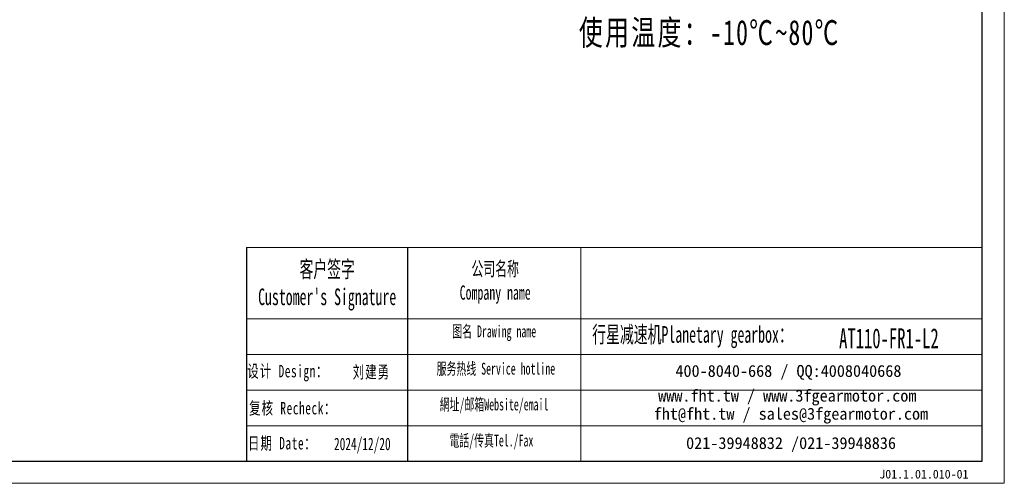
# Model space of a CAD drawing. Header units: millimetres. Extents: x 12 to 763, y 0 to 529.
# Tile 3 of 6: x 369 to 763, y 0 to 186. Entities that reach past the tile are written whole.
import ezdxf

# ---------------------------------------------------------------- set-up
doc = ezdxf.new("R2010")
doc.units = ezdxf.units.MM
doc.layers.add('6文字层', color=3, linetype='Continuous')
doc.layers.add('7标注层', color=4, linetype='Continuous')
for name, color, linetype, lineweight in [('SLD-0', 7, 'Continuous', 18), ('图框_外框线', 7, 'Continuous', 18), ('尺寸线层', 3, 'Continuous', 18)]:
    doc.layers.add(name, color=color, linetype=linetype, lineweight=lineweight)
doc.styles.add('SLDTEXTSTYLE4', font='SimSun.ttf', dxfattribs={"width": 0.611111})
doc.styles.get("Standard").update_dxf_attribs({"font": 'SimSun.ttf'})
doc.styles.add('标准', font='txt', dxfattribs={"width": 0.667})
doc.styles.add('样式 1', font='SimSun.ttf')

msp = doc.modelspace()

# ---------------------------------------------------------------- linework, layer by layer
msp.add_line((524.10371, 94.37549), (524.10371, 8.8887))
at = {"layer": '7标注层', "color": 0}
msp.add_line((459.61728, 94.37549), (459.61728, 8.90332), dxfattribs=at)
at = {"layer": '图框_外框线'}
for p, q in [((459.61728, 94.37549), (524.10371, 94.37549)), ((524.10371, 94.37549), (524.10371, 8.90332)), ((524.10371, 94.37549), (754.3388, 94.37549)), ((593.5835, 94.37549), (593.5835, 8.90332)), ((459.61728, 65.85336), (524.10371, 65.85336)), ((524.10371, 65.85336), (754.3388, 65.85336)), ((459.61728, 51.5923), (754.3388, 51.5923)), ((459.61728, 37.33123), (754.3388, 37.33123)), ((459.61728, 23.07016), (754.3388, 23.07016))]:
    msp.add_line(p, q, dxfattribs=at)
at = {"layer": '图框_外框线', "color": 3}
msp.add_lwpolyline([(15.36336, 0), (763.24212, 0), (763.24212, 528.85712), (15.36336, 528.85712)], close=True, dxfattribs=at)
at = {"layer": '图框_外框线', "color": 3, "lineweight": 25}
msp.add_lwpolyline([(59.87995, 8.90332), (754.3388, 8.90332), (754.3388, 519.9538), (59.87995, 519.9538)], close=True, dxfattribs=at)

# ---------------------------------------------------------------- texts
at = {"layer": '6文字层', "insert": (713.17079, 5.41982), "char_height": 3.5, "width": 43.304423, "attachment_point": 1, "style": '样式 1'}
msp.add_mtext('J01.1.01.010-01', dxfattribs=at)
at = {"layer": 'SLD-0', "color": 1, "attachment_point": 2}
for s, insert, char_height, width, style in [("{\\fSimSun|b1|i0|c134|p2;客户签字\\PCustomer's Signature}", (491.97165, 89.09879), 6.6551641, 82.790927, 'SLDTEXTSTYLE4'), ('{\\fSimSun|b1|i0|c134|p2;公司名称\\PCompany name}', (559.28427, 88.7455), 5.7044263, 73.8545101, 'SLDTEXTSTYLE4'), ('{\\fSimSun|b1|i0|c134|p2;图名 Drawing name}', (558.89435, 63.22454), 4.7536886, 60.7934231, 'SLDTEXTSTYLE4'), ('{\\fSimSun|b1|i0|c134|p2;  \\H1.1667x;行星减速机Planetary gearbox\\fSimSun|b0|i0|c134|p2;：}', (635.95308, 62.9501), 5.7044263, 89.7171642, 'SLDTEXTSTYLE4'), ('\\pt33.27582;{\\fSimSun|b1|i0|c134|p2;\\C256;AT110-FR1-L2}', (717.00732, 62.07667), 8, 48.4328229, 'SLDTEXTSTYLE4'), ('{\\fNSimSun|b0|i0|c134|p49;\\T1.1;设计 \\fNSimSun|b0|i0|c0|p49;Design\\fNSimSun|b0|i0|c134|p49;：}', (476.22251, 47.4217), 5, 31.9717109, '标准'), ('{\\fSimSun|b0|i0|c134|p2;\\T1.1;刘建勇}', (509.71335, 47.07456), 5, 31.9717109, '标准'), ('{\\fSimSun|b1|i0|c134|p2;服务热线 Service hotline}', (559.56846, 48.27666), 4.7536886, 67.7297136, 'SLDTEXTSTYLE4'), ('{\\fNSimSun|b0|i0|c134|p49;\\T1.1;复核 \\fNSimSun|b0|i0|c0|p49;Recheck\\fNSimSun|b0|i0|c134|p49;：}', (478.19799, 32.59831), 5, 57.0438501, '标准'), ('{\\fSimSun|b1|i0|c134|p2;網址/邮箱Website/email}', (558.82826, 33.95454), 4.7536886, 70.5002569, 'SLDTEXTSTYLE4'), ('{\\fSimSun|b1|i0|c134|p2;電話/传真Tel./Fax}', (557.76322, 19.52076), 4.7536886, 71.3481683, 'SLDTEXTSTYLE4'), ('{\\fNSimSun|b0|i0|c134|p49;\\T1.1;日期 Date：}', (474.00812, 18.56428), 5, 31.9717109, '标准'), ('{\\fNSimSun|b0|i0|c134|p49;2024/12/20}', (506.05428, 18.26763), 5, 31.9717109, '标准')]:
    msp.add_mtext(s, dxfattribs=dict(at, insert=insert, char_height=char_height, width=width, style=style))
at = {"layer": 'SLD-0', "color": 1, "char_height": 4.7536886, "attachment_point": 2}
for s, insert, width in [('{\\fSimSun|b1|i0|c134|p2;400-8040-668 / QQ:4008040668}', (676.74868, 47.36834), 138.4055894), ('{\\fSimSun|b1|i0|c134|p2;www.fht.tw / www.3fgearmotor.com }', (676.31036, 37.46705), 138.5613958), ('\\pt57.04426;{\\fSimSun|b1|i0|c134|p2;fht@fht.tw / sales@3fgearmotor.com }', (677.7591, 30.22844), 138.5613958), ('{\\fSimSun|b1|i0|c134|p2;021-39948832 /021-39948836 }', (677.8088, 18.4814), 105.8021075)]:
    msp.add_mtext(s, dxfattribs=dict(at, insert=insert, width=width))
at = {"layer": '尺寸线层', "insert": (592.80382, 358.12596), "char_height": 10, "width": 156.8246482, "attachment_point": 1, "line_spacing_factor": 1.15057, "style": '标准'}
msp.add_mtext('{\\fNSimSun|b0|i0|c134|p49;\\W0.7;\\T1.1;性能参数：\\P减速比：1:12-100\\P额定输出力矩：85-150 N.m\\P最大加速力矩：1.5倍额定扭矩\\P额定输入转速：3000 rpm\\P容许径向力：2700 N\\P容许轴向力：1350 N\\P回程间隙：≤12 arcmin\\P使用寿命：＞20000 h\\P使用温度：-10℃~80℃}', dxfattribs=at)

doc.saveas('drawing.dxf')
